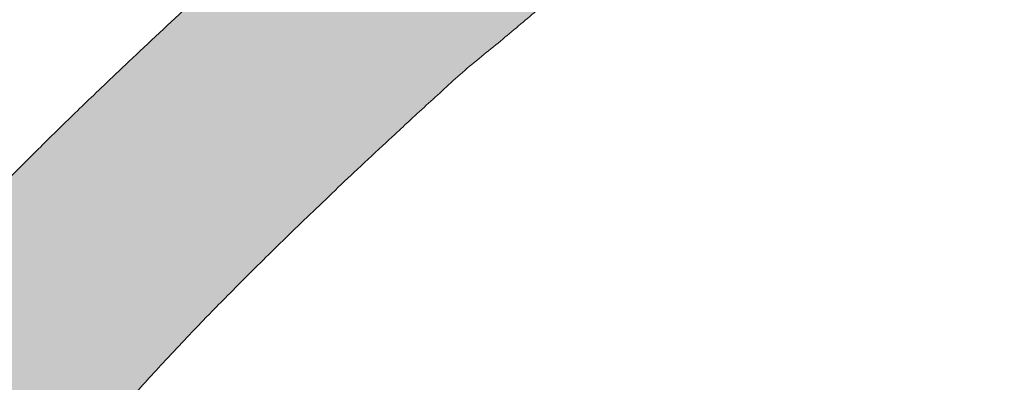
# Model space of a CAD drawing. Header units: inches. Extents: x -416 to -272, y -73 to 47.
# Tile 92 of 206: x -354.292 to -352.955, y -5.289 to -4.797. Entities that reach past the tile are written whole.
import ezdxf

# ---------------------------------------------------------------- set-up
doc = ezdxf.new("R2010")
doc.units = ezdxf.units.IN
doc.header["$LTSCALE"] = 32
doc.header["$MEASUREMENT"] = 0
doc.linetypes.add('Dash Style-1', pattern=[0.083328, 0.041656, -0.041672])
for name, color, linetype, lineweight in [('Black', 7, 'Continuous', 18), ('DashLine', 7, 'Continuous', 13), ('DashLineFill', 7, 'Dash Style-1', 13), ('Drawing', 7, 'Continuous', 18), ('Metal-DeskStructure', 7, 'Continuous', 13), ('None', 7, 'Continuous', 18), ('Plastic-BracketCover', 7, 'Continuous', 13), ('SolidLine', 7, 'Continuous', 15), ('Wood_1-H', 7, 'Continuous', 13)]:
    doc.layers.add(name, color=color, linetype=linetype, lineweight=lineweight)
pattern_1 = [(45, (0, 0), (-1.61301565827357, 1.935715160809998), []), (45, (-1.0608, 1.0608), (-0.4723460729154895, 0.4167612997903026), [])]

# ---------------------------------------------------------------- blocks, each defined once
blk = doc.blocks.new('Group-45')
at = {"layer": 'Plastic-BracketCover', "color": 7}
for points, knots in [([(1.237695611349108, 0.3644410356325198), (1.272760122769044, 0.3644410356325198), (1.326277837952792, 0.3422950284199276), (1.363187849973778, 0.3016940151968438), (1.385333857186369, 0.2426397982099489), (1.385333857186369, 0.1752790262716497), (1.385333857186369, 0.1503647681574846), (1.465612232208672, 0.1503647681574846), (1.549581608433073, 0.1503647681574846), (1.553272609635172, 0.1466755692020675), (1.555118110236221, 0.1392935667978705), (1.55696180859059, 0.1282205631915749), (1.55696180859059, 0.1116110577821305), (1.555118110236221, 0.1005380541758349), (1.553272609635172, 0.09315605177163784), (1.549581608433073, 0.08946505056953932), (1.339197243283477, 0.08946505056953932), (1.119585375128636, 0.08946505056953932), (1.106666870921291, 0.1042290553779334), (1.106666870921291, 0.161438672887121), (1.106666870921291, 0.2241847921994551), (1.11035787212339, 0.2500218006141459), (1.117739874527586, 0.2869300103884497), (1.139885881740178, 0.3238400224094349), (1.171259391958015, 0.3515225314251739), (1.213704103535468, 0.3644410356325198), (1.237695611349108, 0.3644410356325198)], [0, 0, 0, 0.06626756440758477, 0.13253512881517, 0.1988026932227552, 0.2650702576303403, 0.3039664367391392, 0.3039664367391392, 0.4292971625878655, 0.4350595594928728, 0.4408219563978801, 0.4465843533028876, 0.4523467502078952, 0.456956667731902, 0.4615665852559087, 0.4661765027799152, 0.4707864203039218, 0.728938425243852, 0.745073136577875, 0.7612078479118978, 0.8451067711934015, 0.8709223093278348, 0.8967378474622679, 0.922553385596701, 0.948368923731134, 0.9741844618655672, 1, 1, 1]), ([(1.545890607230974, 0.02645157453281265), (1.549581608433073, 0.02645157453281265), (1.553272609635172, 0.02460607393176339), (1.555118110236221, 0.01722587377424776), (1.55696180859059, 0.004307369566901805), (1.55696180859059, -0.01414763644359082), (1.555118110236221, -0.02522064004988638), (1.553272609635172, -0.03260264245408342), (1.547736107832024, -0.03629364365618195), (1.542199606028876, -0.03813914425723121), (1.489603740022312, -0.05843965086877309), (1.437007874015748, -0.07874015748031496), (1.418552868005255, -0.08612215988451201), (1.389024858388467, -0.1008843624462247), (1.366878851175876, -0.1230303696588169), (1.355805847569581, -0.1525583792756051), (1.355805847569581, -0.1922366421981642), (1.355805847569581, -0.2116143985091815), (1.450848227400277, -0.2116143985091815), (1.549581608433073, -0.2116143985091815), (1.553272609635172, -0.2153035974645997), (1.555118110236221, -0.2226855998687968), (1.55696180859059, -0.2337586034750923), (1.55696180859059, -0.2503681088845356), (1.555118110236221, -0.2614411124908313), (1.553272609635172, -0.2688231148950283), (1.549581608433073, -0.2725141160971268), (1.338274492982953, -0.2725141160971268), (1.117739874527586, -0.2725141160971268), (1.106666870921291, -0.2577501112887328), (1.106666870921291, -0.202385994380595), (1.106666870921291, -0.137794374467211), (1.10851237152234, -0.1156483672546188), (1.11035787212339, -0.1064208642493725), (1.114048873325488, -0.08058565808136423), (1.13434937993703, -0.03998464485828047), (1.163877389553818, -0.01414763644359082), (1.202631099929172, 0.0006163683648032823), (1.246923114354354, 0.0006163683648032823), (1.28383312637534, -0.01230213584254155), (1.311515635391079, -0.03444814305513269), (1.329968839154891, -0.06766715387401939), (1.337350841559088, -0.08612215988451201), (1.342887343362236, -0.07504915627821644), (1.35765134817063, -0.05659415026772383), (1.377951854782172, -0.04183014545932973), (1.405634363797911, -0.0289116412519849), (1.422243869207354, -0.02152963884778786), (1.471148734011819, -0.001229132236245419), (1.520053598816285, 0.01907137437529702), (1.532972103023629, 0.02460607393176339), (1.544045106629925, 0.02645157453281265), (1.545890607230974, 0.02645157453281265)], [0, 0, 0, 0.004017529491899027, 0.008035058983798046, 0.01205258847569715, 0.01607011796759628, 0.02008764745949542, 0.02410517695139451, 0.02812270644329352, 0.03214023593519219, 0.03214023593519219, 0.07095094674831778, 0.07095094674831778, 0.08463415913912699, 0.09831737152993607, 0.1120005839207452, 0.1256837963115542, 0.138745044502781, 0.138745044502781, 0.202806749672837, 0.2052946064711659, 0.2077824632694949, 0.2102703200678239, 0.2127581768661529, 0.2147484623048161, 0.2167387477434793, 0.2187290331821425, 0.2207193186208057, 0.3326714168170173, 0.3396374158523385, 0.3466034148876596, 0.3918815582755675, 0.4075550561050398, 0.4232285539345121, 0.4232285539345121, 0.4666960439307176, 0.5101635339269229, 0.553631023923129, 0.5970985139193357, 0.640566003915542, 0.6840334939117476, 0.7275009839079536, 0.7709684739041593, 0.7709684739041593, 0.7980418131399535, 0.8251151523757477, 0.8521884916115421, 0.8792618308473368, 0.8792618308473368, 0.958132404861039, 0.958132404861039, 0.9790662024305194, 1, 1, 1]), ([(1.232159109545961, -0.06213065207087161), (1.204476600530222, -0.06213065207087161), (1.169413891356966, -0.08612215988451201), (1.160186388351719, -0.1138028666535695), (1.15834088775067, -0.1230303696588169), (1.156495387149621, -0.1451763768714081), (1.156495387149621, -0.1867001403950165), (1.156495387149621, -0.2116143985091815), (1.2321600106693, -0.2116143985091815), (1.30782463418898, -0.2116143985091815), (1.30782463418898, -0.183009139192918), (1.30782463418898, -0.130412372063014), (1.296751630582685, -0.09719336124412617), (1.274605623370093, -0.07320365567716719), (1.246923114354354, -0.06213065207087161), (1.232159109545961, -0.06213065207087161)], [0, 0, 0, 0.1425152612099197, 0.2850305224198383, 0.2850305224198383, 0.3309930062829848, 0.3769554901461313, 0.4458992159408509, 0.4458992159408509, 0.6552813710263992, 0.6552813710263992, 0.7344389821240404, 0.8008292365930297, 0.8672194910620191, 0.9336097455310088, 1, 1, 1]), ([(1.425934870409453, -0.3398696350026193), (1.448079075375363, -0.3398696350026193), (1.483143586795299, -0.3509408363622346), (1.512671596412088, -0.3693958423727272), (1.532972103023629, -0.3970783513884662), (1.555118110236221, -0.4469059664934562), (1.555118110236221, -0.5539431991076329), (1.555118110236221, -0.6203803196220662), (1.544045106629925, -0.6351443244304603), (1.330892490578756, -0.6351443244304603), (1.117739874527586, -0.6351443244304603), (1.106666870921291, -0.6203803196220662), (1.106666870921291, -0.5622479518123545), (1.106666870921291, -0.4708965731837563), (1.123276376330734, -0.4192243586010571), (1.150958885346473, -0.3860053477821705), (1.193405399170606, -0.3675503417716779), (1.235850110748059, -0.3675503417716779), (1.265378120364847, -0.374932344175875), (1.289369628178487, -0.3896963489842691), (1.309670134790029, -0.4136878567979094), (1.315206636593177, -0.4266063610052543), (1.318897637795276, -0.4081513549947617), (1.337350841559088, -0.3767778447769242), (1.365033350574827, -0.3527863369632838), (1.403788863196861, -0.3398696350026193), (1.425934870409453, -0.3398696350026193)], [0, 0, 0, 0.03145524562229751, 0.062910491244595, 0.09436573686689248, 0.1258209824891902, 0.188731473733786, 0.2661585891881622, 0.2758371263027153, 0.2855156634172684, 0.4355309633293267, 0.4452095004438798, 0.4548880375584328, 0.5214267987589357, 0.5746587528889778, 0.6278907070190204, 0.6811226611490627, 0.7343546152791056, 0.7627468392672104, 0.7911390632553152, 0.8195312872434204, 0.8479235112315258, 0.8479235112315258, 0.8859426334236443, 0.9239617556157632, 0.9619808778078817, 1, 1, 1])]:
    blk.add_open_spline(points, degree=2, knots=knots, dxfattribs=at)
blk = doc.blocks.new('1BRPFY-Leg_Plate (2D)')
at = {"layer": 'DashLineFill', "linetype": 'Continuous', "lineweight": 13}
h = blk.add_hatch(dxfattribs=at)
h.set_pattern_fill('Steel', color=253, style=0, pattern_type=2)
h.set_pattern_definition(pattern_1)
edge = h.paths.add_edge_path()
edge.add_arc((-1.704724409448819, 1.704724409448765), 0.1259842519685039, 90, 180, ccw=False)
edge.add_line((-1.704724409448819, 1.830708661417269), (1.704724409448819, 1.830708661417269))
edge.add_arc((1.704724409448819, 1.704724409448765), 0.1259842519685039, 0, 90, ccw=False)
edge.add_line((1.830708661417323, 1.704724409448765), (1.830708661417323, -1.704724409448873))
edge.add_arc((1.704724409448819, -1.704724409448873), 0.125984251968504, -89.99999999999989, 1.1368683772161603e-13, ccw=False)
edge.add_line((1.704724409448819, -1.830708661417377), (-1.704724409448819, -1.830708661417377))
edge.add_arc((-1.704724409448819, -1.704724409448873), 0.125984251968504, 180, 269.99999999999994, ccw=False)
edge.add_line((-1.830708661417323, -1.704724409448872), (-1.830708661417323, 1.704724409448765))
at = {"layer": 'Plastic-BracketCover', "color": 7}
blk.add_blockref('Group-45', (0, 0), dxfattribs=at)
blk = doc.blocks.new('1BRPX8-Util_Bkt_Lg-F (2D)')
at = {"layer": 'DashLineFill', "linetype": 'Continuous', "lineweight": 13}
h = blk.add_hatch(dxfattribs=at)
h.set_pattern_fill('Steel', color=253, style=0, pattern_type=2)
h.set_pattern_definition(pattern_1)
edge = h.paths.add_edge_path()
edge.add_line((-4.468503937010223, 7.539370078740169), (-2.421259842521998, 7.539370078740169))
edge.add_line((-2.421259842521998, 7.539370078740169), (-2.421259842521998, 7.917322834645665))
edge.add_arc((-2.303149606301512, 7.91732283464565), 0.1181102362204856, 90.0000000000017, 179.9999999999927, ccw=False)
edge.add_line((-2.303149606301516, 8.035433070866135), (2.303149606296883, 8.035433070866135))
edge.add_arc((2.30314960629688, 7.917322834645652), 0.1181102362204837, 6.423306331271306e-12, 89.99999999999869, ccw=False)
edge.add_line((2.421259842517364, 7.917322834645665), (2.421259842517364, 7.539370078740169))
edge.add_line((2.421259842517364, 7.539370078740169), (4.46850393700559, 7.539370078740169))
edge.add_line((4.46850393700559, 7.539370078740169), (4.46850393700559, 7.405511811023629))
edge.add_line((4.46850393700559, 7.405511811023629), (3.129921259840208, 7.405511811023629))
edge.add_line((3.129921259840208, 7.405511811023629), (3.129921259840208, -2.011811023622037))
edge.add_line((3.129921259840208, -2.011811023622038), (4.46850393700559, -2.011811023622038))
edge.add_line((4.46850393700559, -2.011811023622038), (4.46850393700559, -2.145669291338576))
edge.add_line((4.46850393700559, -2.145669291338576), (2.421259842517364, -2.145669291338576))
edge.add_line((2.421259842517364, -2.145669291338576), (2.421259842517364, -2.523622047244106))
edge.add_arc((2.303149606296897, -2.523622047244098), 0.1181102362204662, 269.9999999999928, 359.9999999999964, ccw=False)
edge.add_line((2.303149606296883, -2.641732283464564), (-2.303149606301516, -2.641732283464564))
edge.add_arc((-2.303149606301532, -2.523622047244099), 0.1181102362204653, 180.0000000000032, 270.0000000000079, ccw=False)
edge.add_line((-2.421259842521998, -2.523622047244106), (-2.421259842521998, -2.145669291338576))
edge.add_line((-2.421259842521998, -2.145669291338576), (-4.468503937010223, -2.145669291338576))
edge.add_line((-4.468503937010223, -2.145669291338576), (-4.468503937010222, -2.011811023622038))
edge.add_line((-4.468503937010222, -2.011811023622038), (-3.129921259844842, -2.011811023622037))
edge.add_line((-3.129921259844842, -2.011811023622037), (-3.129921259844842, 7.405511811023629))
edge.add_line((-3.129921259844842, 7.405511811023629), (-4.468503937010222, 7.405511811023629))
edge.add_line((-4.468503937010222, 7.405511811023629), (-4.468503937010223, 7.539370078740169))
at = {"layer": 'SolidLine', "flags": 128}
blk.add_lwpolyline([(0.3885146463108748, -0.3924516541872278), (0.4214361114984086, -0.362613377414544), (0.4571237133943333, -0.3361456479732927), (0.4952337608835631, -0.3133033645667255), (0.5353992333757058, -0.2943065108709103), (0.5772333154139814, -0.2793380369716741), (0.6203331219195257, -0.2685420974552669), (0.6642835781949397, -0.2620226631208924), (0.7086614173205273, -0.2598425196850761), (0.7530392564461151, -0.2620226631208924), (0.7969897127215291, -0.2685420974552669), (0.8400895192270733, -0.2793380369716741), (0.881923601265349, -0.2943065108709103), (0.9220890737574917, -0.3133033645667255), (0.9601991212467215, -0.3361456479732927), (0.995886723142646, -0.362613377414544), (1.02880818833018, -0.3924516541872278)], dxfattribs=at)
blk = doc.blocks.new('Slate-LegBrace (2D)')
at = {"layer": 'DashLineFill', "linetype": 'Continuous', "lineweight": 13}
h = blk.add_hatch(dxfattribs=at)
h.set_pattern_fill('Steel', color=253, style=0, pattern_type=2)
h.set_pattern_definition(pattern_1)
h.paths.add_polyline_path([(1.477721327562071, -0.2676096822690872), (1.477721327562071, -0.2375137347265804), (1.672015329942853, -0.2375137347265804), (1.672015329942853, -0.02575645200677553), (1.675765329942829, -0.02575645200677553), (1.675765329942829, 0.7034311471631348), (1.734820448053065, 0.762486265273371), (1.929210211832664, 0.762486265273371), (1.988265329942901, 0.7034311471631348), (1.988265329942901, -0.02575645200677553), (1.992015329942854, -0.02575645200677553), (1.992015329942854, -0.2375137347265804), (2.186309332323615, -0.2375137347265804), (2.186309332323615, -0.2676096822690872)])
h = blk.add_hatch(dxfattribs=at)
h.set_pattern_fill('Steel', color=253, style=0, pattern_type=2)
h.set_pattern_definition(pattern_1)
edge = h.paths.add_edge_path()
edge.add_line((-2.199587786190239, -0.1351515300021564), (-1.374775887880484, -0.1351515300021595))
edge.add_arc((3.774758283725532e-15, -0.01355418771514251), 1.380142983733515, 185.0545920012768, 354.9454079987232)
edge.add_line((1.374775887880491, -0.13515153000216), (2.199718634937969, -0.1351515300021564))
edge.add_arc((6.542437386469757e-05, -0.01705725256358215), 2.202821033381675, 183.0731271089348, 356.92687289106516, ccw=False)
h = blk.add_hatch(dxfattribs=at)
h.set_pattern_fill('Steel', color=253, style=0, pattern_type=2)
h.set_pattern_definition(pattern_1)
edge = h.paths.add_edge_path()
edge.add_line((2.191696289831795, -0.2375138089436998), (1.463739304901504, -0.2375137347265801))
edge.add_arc((-6.542437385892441e-05, -0.01704129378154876), 1.480314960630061, 188.5652811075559, 351.4347188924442, ccw=False)
edge.add_line((-1.463870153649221, -0.2375137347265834), (-2.191827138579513, -0.2375138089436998))
edge.add_line((-2.191827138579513, -0.2375138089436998), (-2.199718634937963, -0.1351515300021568))
edge.add_line((-2.199718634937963, -0.1351515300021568), (-1.374775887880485, -0.1351515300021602))
edge.add_arc((2.886579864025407e-15, -0.01355418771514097), 1.380142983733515, 185.0545920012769, 354.9454079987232)
edge.add_line((1.37477588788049, -0.1351515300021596), (2.199587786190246, -0.1351515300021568))
edge.add_line((2.199587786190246, -0.1351515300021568), (2.191696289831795, -0.2375138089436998))
at = {"layer": 'DashLineFill', "flags": 128}
blk.add_lwpolyline([(1.477721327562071, -0.2676096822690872), (1.477721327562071, -0.2375137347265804), (1.672015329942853, -0.2375137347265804), (1.672015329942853, -0.02575645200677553), (1.675765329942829, -0.02575645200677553), (1.675765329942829, 0.7034311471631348), (1.734820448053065, 0.762486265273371), (1.929210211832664, 0.762486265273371), (1.988265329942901, 0.7034311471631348), (1.988265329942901, -0.02575645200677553), (1.992015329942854, -0.02575645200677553), (1.992015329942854, -0.2375137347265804), (2.186309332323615, -0.2375137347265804), (2.186309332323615, -0.2676096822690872)], close=True, dxfattribs=at)
for points in [[(2.191696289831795, -0.2375138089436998), (1.463739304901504, -0.2375137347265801, -0.860662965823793), (-1.463870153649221, -0.2375137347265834), (-2.191827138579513, -0.2375138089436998), (-2.199718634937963, -0.1351515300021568), (-1.374775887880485, -0.1351515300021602, 0.9154551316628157), (1.37477588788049, -0.1351515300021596), (2.199587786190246, -0.1351515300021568)], [(-2.199587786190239, -0.1351515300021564), (-1.374775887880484, -0.1351515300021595, 0.9154551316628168), (1.374775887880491, -0.13515153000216), (2.199718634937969, -0.1351515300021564, -0.9477524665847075)]]:
    blk.add_lwpolyline(points, format="xyb", close=True, dxfattribs=at)
blk = doc.blocks.new('TLLegSleeve (2D)')
at = {"layer": 'DashLineFill', "linetype": 'Continuous', "lineweight": 13}
h = blk.add_hatch(dxfattribs=at)
h.set_pattern_fill('Steel', color=253, style=0, pattern_type=2)
h.set_pattern_definition(pattern_1)
edge = h.paths.add_edge_path()
edge.add_line((1.08267716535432, 1.402343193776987), (1.08267716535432, 2.913385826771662))
edge.add_arc((-1.707523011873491e-13, 2.913385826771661), 1.08267716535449, 4.479377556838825e-14, 180)
edge.add_line((-1.082677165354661, 2.913385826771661), (-1.08267716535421, 1.402343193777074))
edge.add_arc((-1.332267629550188e-15, 2.886579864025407e-15), 1.771653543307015, 127.6698869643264, 412.330113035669)
edge.add_line((1.08267716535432, 1.402343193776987), (1.08267716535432, 1.402343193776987))
edge = h.paths.add_edge_path()
edge.add_arc((1.665334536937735e-15, 2.91338582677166), 0.7480314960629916, 0, 180, ccw=False)
edge.add_arc((1.665334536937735e-15, 2.91338582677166), 0.7480314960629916, 180, 360, ccw=False)
edge = h.paths.add_edge_path()
edge.add_arc((-1.723066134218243e-13, 9.149983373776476e-17), 1.437007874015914, 0, 180, ccw=False)
edge.add_arc((-1.723066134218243e-13, 5.70119602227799e-16), 1.437007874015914, 180, 360, ccw=False)
at = {"layer": 'DashLineFill', "flags": 128}
for points in [[(1.08267716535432, 1.402343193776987), (1.08267716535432, 2.913385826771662, 0.9999999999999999), (-1.082677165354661, 2.913385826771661), (-1.08267716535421, 1.402343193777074, 2.931618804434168), (1.08267716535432, 1.402343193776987)], [(-1.437007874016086, 3.308097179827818e-16, -0.9999999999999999), (1.437007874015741, 3.308097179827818e-16, -0.9999999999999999)]]:
    blk.add_lwpolyline(points, format="xyb", close=True, dxfattribs=at)
blk = doc.blocks.new('Group-97')
at = {"layer": 'SolidLine', "flags": 128}
blk.add_lwpolyline([(7.34251968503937, -8.30708661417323, -0.414213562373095), (9.05511811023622, -6.594488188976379, -0.414213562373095), (10.76771653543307, -8.30708661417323, -0.414213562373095), (9.05511811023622, -10.01968503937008, -0.414213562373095)], format="xyb", close=True, dxfattribs=at)
at = {"layer": 'Wood_1-H', "color": 7}
for name in ['1BRPX8-Util_Bkt_Lg-F (2D)', 'TLLegSleeve (2D)', 'Slate-LegBrace (2D)', '1BRPFY-Leg_Plate (2D)']:
    blk.add_blockref(name, (9.05511811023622, -8.30708661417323), dxfattribs=at)
blk = doc.blocks.new('Group-49')
at = {"layer": 'Metal-DeskStructure', "color": 7, "flags": 128}
blk.add_lwpolyline([(0.8051100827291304, 0.3242076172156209), (0.6569804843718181, -0.1001143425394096), (0.9545622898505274, -0.1001143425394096)], close=True, dxfattribs=at)
at = {"layer": 'Metal-DeskStructure', "color": 7}
blk.add_open_spline([(1.174112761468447, -0.3918349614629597), (1.184693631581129, -0.4210075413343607), (1.168822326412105, -0.4369198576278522), (1.14501536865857, -0.439571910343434), (1.104014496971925, -0.439571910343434), (1.078886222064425, -0.4369198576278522), (1.066982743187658, -0.4329417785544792), (1.060369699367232, -0.4236595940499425), (1.057724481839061, -0.4170294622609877), (1.021353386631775, -0.3010040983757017), (0.9849822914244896, -0.1849787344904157), (0.807093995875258, -0.1849787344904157), (0.6292057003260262, -0.1849787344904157), (0.5941572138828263, -0.2996780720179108), (0.5591087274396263, -0.4143774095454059), (0.5564635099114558, -0.4210075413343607), (0.5498504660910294, -0.4302897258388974), (0.5379469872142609, -0.4369198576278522), (0.5141400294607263, -0.439571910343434), (0.477108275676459, -0.439571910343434), (0.4519787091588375, -0.4355938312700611), (0.4427204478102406, -0.4249856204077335), (0.4427204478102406, -0.4050952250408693), (0.4480108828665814, -0.3905089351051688), (0.5915119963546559, 0.0006630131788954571), (0.7350131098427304, 0.3918349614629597), (0.7376583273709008, 0.3971390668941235), (0.7469165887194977, 0.4037691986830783), (0.7627866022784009, 0.4077472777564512), (0.789238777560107, 0.4090720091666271), (0.8302396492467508, 0.4090720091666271), (0.8580131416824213, 0.4077472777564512), (0.8752070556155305, 0.4037691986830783), (0.8844653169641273, 0.3971390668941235), (0.8871105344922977, 0.3918349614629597), (1.030611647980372, 0), (1.174112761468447, -0.3918349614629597)], degree=2, knots=[0, 0, 0, 0.01595318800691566, 0.02392978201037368, 0.03190637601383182, 0.03938443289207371, 0.04686248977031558, 0.05434054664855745, 0.06181860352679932, 0.06181860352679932, 0.1891978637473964, 0.1891978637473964, 0.3755520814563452, 0.3755520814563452, 0.5011946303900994, 0.5011946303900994, 0.5086726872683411, 0.5161507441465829, 0.5236288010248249, 0.5311068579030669, 0.5385854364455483, 0.5460640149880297, 0.5535425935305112, 0.5610211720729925, 0.5610211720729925, 0.7618481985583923, 0.7618481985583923, 0.7647050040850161, 0.7675618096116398, 0.7704186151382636, 0.7732754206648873, 0.7763226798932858, 0.7793699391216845, 0.7824171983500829, 0.7854644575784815, 0.7854644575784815, 1, 1, 1], dxfattribs=at)
blk = doc.blocks.new('TL14_lower_leg (2D)')
at = {"layer": 'DashLine', "flags": 128}
blk.add_lwpolyline([(1.371317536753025, 0.1350629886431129), (1.377952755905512, 1.783045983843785e-14), (1.371317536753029, -0.1350629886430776), (1.351475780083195, -0.2688252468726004), (1.318618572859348, -0.3999985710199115), (1.27306234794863, -0.5273196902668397), (1.215245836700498, -0.6495624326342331), (1.145725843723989, -0.7655495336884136), (1.065171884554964, -0.8741639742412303), (0.9743597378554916, -0.9743597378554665), (0.8741639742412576, -1.065171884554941), (0.7655495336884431, -1.14572584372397), (0.6495624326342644, -1.215245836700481), (0.5273196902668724, -1.273062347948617), (0.3999985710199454, -1.318618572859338), (0.2688252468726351, -1.351475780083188)], dxfattribs=at)
at = {"layer": 'Metal-DeskStructure', "color": 7}
blk.add_blockref('Group-49', (0, 0), dxfattribs=at)
blk = doc.blocks.new('Group-50')
at = {"layer": 'DashLineFill', "linetype": 'Continuous', "lineweight": 13}
h = blk.add_hatch(dxfattribs=at)
h.set_pattern_fill('Steel', color=253, style=0, pattern_type=2)
h.set_pattern_definition(pattern_1)
h.paths.add_polyline_path([(-2.066929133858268, 1.397637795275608), (2.066929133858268, 1.397637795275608), (2.066929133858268, 0.1377952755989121), (2.106299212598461, 0.1377952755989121), (2.106299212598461, -0.1377952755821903), (2.066929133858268, -0.1377952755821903), (2.066929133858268, -5.275590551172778), (2.106299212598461, -5.275590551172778), (2.106299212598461, -5.55118110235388), (2.066929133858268, -5.55118110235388), (2.066929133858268, -5.82677165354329), (-2.066929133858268, -5.82677165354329), (-2.066929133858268, -5.55118110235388), (-2.106299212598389, -5.55118110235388), (-2.106299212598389, -5.275590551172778), (-2.066929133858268, -5.275590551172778), (-2.066929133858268, -0.1377952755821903), (-2.106299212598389, -0.1377952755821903), (-2.106299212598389, 0.1377952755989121), (-2.066929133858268, 0.1377952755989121)])
blk = doc.blocks.new('TL14_upper_leg (2D)')
at = {"layer": 'DashLine', "flags": 128}
blk.add_lwpolyline([(1.214595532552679, 0.1196272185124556), (1.22047244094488, 7.47323834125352e-17), (1.214595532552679, -0.1196272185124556), (1.197021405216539, -0.2381023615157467), (1.167919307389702, -0.3542844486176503), (1.127569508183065, -0.467054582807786), (1.076360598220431, -0.5753267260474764), (1.01478574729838, -0.6780581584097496), (0.9434379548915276, -0.7742595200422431), (0.8630043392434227, -0.8630043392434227), (0.7742595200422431, -0.9434379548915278), (0.6780581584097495, -1.01478574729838), (0.5753267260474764, -1.076360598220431), (0.4670545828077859, -1.127569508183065), (0.3542844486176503, -1.167919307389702), (0.2381023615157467, -1.197021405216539)], dxfattribs=at)
at = {"layer": 'DashLine', "color": 7}
blk.add_blockref('Group-50', (0, 0), dxfattribs=at)
blk = doc.blocks.new('Group-55')
at = {"layer": 'DashLine'}
for p, q in [((0.0001991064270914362, 3.818897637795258), (0.0001991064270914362, 4.055118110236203)), ((-0.117911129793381, 3.700787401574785), (-0.3541316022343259, 3.700787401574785)), ((0.1183093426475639, 3.700787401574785), (0.3545298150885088, 3.700787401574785)), ((0.0001991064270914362, 3.582677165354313), (0.0001991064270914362, 3.346456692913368))]:
    blk.add_line(p, q, dxfattribs=at)
at = {"layer": 'DashLine', "flags": 128}
blk.add_lwpolyline([(-0.2557064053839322, 3.700787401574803), (-0.254474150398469, 3.725870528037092), (-0.2507892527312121, 3.750712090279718), (-0.2446871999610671, 3.775072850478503), (-0.2362267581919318, 3.798718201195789), (-0.2254894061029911, 3.821420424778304), (-0.2125785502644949, 3.842960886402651), (-0.1976185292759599, 3.863132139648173), (-0.180753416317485, 3.881739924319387), (-0.1621456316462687, 3.898605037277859), (-0.1419743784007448, 3.913565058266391), (-0.1204339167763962, 3.926475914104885), (-0.09773169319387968, 3.937213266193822), (-0.07408634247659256, 3.945673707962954), (-0.04972558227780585, 3.951775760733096), (-0.02488402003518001, 3.955460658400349), (0.0001991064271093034, 3.956692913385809), (0.02528223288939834, 3.955460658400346), (0.05012379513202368, 3.951775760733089), (0.07448455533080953, 3.945673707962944), (0.09812990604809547, 3.937213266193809), (0.1208321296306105, 3.926475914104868), (0.1423725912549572, 3.913565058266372), (0.1625438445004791, 3.898605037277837), (0.181151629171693, 3.881739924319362), (0.1980167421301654, 3.863132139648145), (0.2129767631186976, 3.842960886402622), (0.2258876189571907, 3.821420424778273), (0.2366249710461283, 3.798718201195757), (0.2450854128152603, 3.775072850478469), (0.2511874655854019, 3.750712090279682), (0.2548723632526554, 3.725870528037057), (0.2561046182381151, 3.700787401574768), (0.2548723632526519, 3.675704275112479), (0.251187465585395, 3.650862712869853), (0.24508541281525, 3.626501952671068), (0.2366249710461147, 3.602856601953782), (0.2258876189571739, 3.580154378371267), (0.2129767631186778, 3.55861391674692), (0.1980167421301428, 3.538442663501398), (0.1811516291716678, 3.519834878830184), (0.1625438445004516, 3.502969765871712), (0.1423725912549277, 3.488009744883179), (0.1208321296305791, 3.475098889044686), (0.09812990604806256, 3.464361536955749), (0.07448455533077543, 3.455901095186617), (0.05012379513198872, 3.449799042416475), (0.02528223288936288, 3.446114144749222), (0.0001991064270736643, 3.444881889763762), (-0.02488402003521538, 3.446114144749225), (-0.04972558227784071, 3.449799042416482), (-0.07408634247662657, 3.455901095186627), (-0.09773169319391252, 3.464361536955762), (-0.1204339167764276, 3.475098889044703), (-0.1419743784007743, 3.488009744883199), (-0.1621456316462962, 3.502969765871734), (-0.1807534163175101, 3.519834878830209), (-0.1976185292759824, 3.538442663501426), (-0.2125785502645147, 3.558613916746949), (-0.2254894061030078, 3.580154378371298), (-0.2362267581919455, 3.602856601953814), (-0.2446871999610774, 3.626501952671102), (-0.250789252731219, 3.650862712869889), (-0.2544741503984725, 3.675704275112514)], close=True, dxfattribs=at)
blk = doc.blocks.new('1BRPT9-Bracket (2D)')
at = {"layer": 'DashLineFill', "linetype": 'Continuous', "lineweight": 13}
h = blk.add_hatch(dxfattribs=at)
h.set_pattern_fill('Steel', color=253, style=0, pattern_type=2)
h.set_pattern_definition(pattern_1)
edge = h.paths.add_edge_path()
edge.add_line((-2.32206875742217, -8.74015748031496), (-2.32206875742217, 8.740157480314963))
edge.add_line((-2.32206875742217, 8.740157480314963), (1.677931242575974, 8.740157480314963))
edge.add_arc((1.677931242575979, 8.488188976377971), 0.2519685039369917, -3.979039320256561e-12, 90.0000000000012, ccw=False)
edge.add_line((1.929899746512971, 8.488188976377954), (1.929899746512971, 7.480314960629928))
edge.add_line((1.929899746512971, 7.480314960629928), (2.323600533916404, 7.461135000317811))
edge.add_line((2.323600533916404, 7.461135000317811), (2.323600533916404, -7.480314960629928))
edge.add_line((2.323600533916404, -7.480314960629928), (1.929899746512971, -7.480314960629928))
edge.add_line((1.929899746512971, -7.480314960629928), (1.929899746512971, -8.488188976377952))
edge.add_arc((1.677931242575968, -8.488188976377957), 0.2519685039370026, -90.00000000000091, 1.0800249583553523e-12, ccw=False)
edge.add_line((1.677931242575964, -8.74015748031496), (-2.32206875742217, -8.74015748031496))
at = {"layer": 'Metal-DeskStructure', "color": 7}
blk.add_blockref('Group-55', (0, 0), dxfattribs=at)
blk = doc.blocks.new('Group-72')
at = {"layer": 'Metal-DeskStructure', "linetype": 'Continuous', "lineweight": 0, "true_color": 0xff0000}
blk.add_hatch(color=1, dxfattribs=at).paths.add_polyline_path([(1.987219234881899, -0.9301181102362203), (1.987219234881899, -1.274606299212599), (0.4025735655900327, -1.274606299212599), (0.4023214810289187, -1.244883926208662), (0.4031795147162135, -1.21546436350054), (0.4051476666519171, -1.186347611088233), (0.4082259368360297, -1.15753366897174), (0.4124143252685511, -1.129022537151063), (0.4177128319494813, -1.1008142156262), (0.4241214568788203, -1.072908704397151), (0.4316402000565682, -1.045306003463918), (0.4455088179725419, -1.000302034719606), (0.4612781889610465, -0.9557186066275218), (0.4789483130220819, -0.9115557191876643), (0.4985191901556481, -0.8678133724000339), (0.5199908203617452, -0.8244915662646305), (0.543363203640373, -0.7815903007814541), (0.5686363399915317, -0.7391095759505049), (0.5958102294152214, -0.6970493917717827), (0.6262305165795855, -0.6545855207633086), (0.6612428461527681, -0.6108937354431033), (0.7008472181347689, -0.5659740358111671), (0.7450436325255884, -0.5198264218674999), (0.793832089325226, -0.4724508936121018), (0.847212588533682, -0.4238474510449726), (0.9051851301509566, -0.3740160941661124), (0.9677497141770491, -0.3229568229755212), (1.064241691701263, -0.2345473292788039), (1.152407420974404, -0.1517895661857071), (1.232246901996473, -0.07468353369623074), (1.303760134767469, -0.003229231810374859), (1.366947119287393, 0.06257333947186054), (1.421807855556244, 0.1227241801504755), (1.468342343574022, 0.1772232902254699), (1.506550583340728, 0.2260706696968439), (1.538467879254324, 0.2720417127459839), (1.566129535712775, 0.3179118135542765), (1.589535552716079, 0.3636809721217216), (1.608685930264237, 0.4093491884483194), (1.623580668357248, 0.4549164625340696), (1.634219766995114, 0.5003827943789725), (1.640603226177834, 0.5457481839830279), (1.642731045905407, 0.5910126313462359), (1.640973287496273, 0.6332243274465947), (1.635700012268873, 0.6737371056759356), (1.626911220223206, 0.7125509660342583), (1.614606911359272, 0.7496659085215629), (1.598787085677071, 0.7850819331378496), (1.579451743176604, 0.8187990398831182), (1.556600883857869, 0.8508172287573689), (1.530234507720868, 0.8811364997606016), (1.501059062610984, 0.9087644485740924), (1.469780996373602, 0.9327086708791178), (1.436400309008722, 0.9529691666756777), (1.400917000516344, 0.9695459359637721), (1.363331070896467, 0.9824389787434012), (1.323642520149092, 0.991648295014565), (1.281851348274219, 0.9971738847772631), (1.237957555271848, 0.9990157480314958), (1.191254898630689, 0.9970140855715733), (1.146957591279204, 0.9910090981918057), (1.105065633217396, 0.981000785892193), (1.065579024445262, 0.9669891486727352), (1.028497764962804, 0.9489741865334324), (0.993821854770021, 0.9269558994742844), (0.9615512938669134, 0.9009342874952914), (0.9316860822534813, 0.8709093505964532), (0.9047981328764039, 0.837352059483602), (0.8814593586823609, 0.8007333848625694), (0.8616697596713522, 0.7610533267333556), (0.8454293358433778, 0.7183118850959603), (0.8327380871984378, 0.6725090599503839), (0.8235960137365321, 0.6236448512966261), (0.8180031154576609, 0.571719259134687), (0.8159593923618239, 0.5167322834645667), (0.4714712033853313, 0.5856299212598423), (0.4819337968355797, 0.6671096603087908), (0.4977117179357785, 0.7436104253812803), (0.5188049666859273, 0.8151322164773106), (0.5452135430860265, 0.8816750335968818), (0.5769374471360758, 0.943238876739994), (0.6139766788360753, 0.9998237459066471), (0.656331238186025, 1.051429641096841), (0.7040011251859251, 1.098056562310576), (0.7564817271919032, 1.139435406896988), (0.8132684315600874, 1.175297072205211), (0.874361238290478, 1.205641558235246), (0.9397601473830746, 1.230468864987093), (1.009465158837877, 1.249778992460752), (1.083476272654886, 1.263571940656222), (1.161793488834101, 1.271847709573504), (1.244416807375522, 1.274606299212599), (1.328024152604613, 1.271486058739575), (1.407140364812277, 1.262125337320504), (1.481765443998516, 1.246524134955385), (1.551899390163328, 1.22468245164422), (1.617542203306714, 1.196600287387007), (1.678693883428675, 1.162277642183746), (1.735354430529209, 1.121714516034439), (1.787523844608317, 1.074910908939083), (1.834327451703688, 1.023481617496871), (1.874890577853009, 0.9690414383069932), (1.909213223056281, 0.9115903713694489), (1.937295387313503, 0.8511284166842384), (1.959137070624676, 0.7876555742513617), (1.9747382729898, 0.7211718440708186), (1.984098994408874, 0.6516772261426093), (1.987219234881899, 0.5791717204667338), (1.986294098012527, 0.5418296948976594), (1.983518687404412, 0.5046222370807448), (1.978893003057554, 0.4675493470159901), (1.972417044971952, 0.4306110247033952), (1.964090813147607, 0.3938072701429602), (1.953914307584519, 0.357138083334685), (1.941887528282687, 0.3206034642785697), (1.928010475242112, 0.2842034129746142), (1.911980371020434, 0.2476351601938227), (1.893494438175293, 0.2105959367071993), (1.87255267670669, 0.173085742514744), (1.849155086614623, 0.1351045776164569), (1.823301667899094, 0.09665244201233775), (1.794992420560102, 0.05772933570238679), (1.764227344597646, 0.0183352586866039), (1.731006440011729, -0.02152978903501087), (1.694017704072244, -0.06341332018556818), (1.651949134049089, -0.1088628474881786), (1.604800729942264, -0.1578783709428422), (1.552572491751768, -0.210459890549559), (1.495264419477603, -0.2666074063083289), (1.432876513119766, -0.3263209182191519), (1.365408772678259, -0.3896004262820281), (1.292861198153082, -0.4564459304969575), (1.229909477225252, -0.5112058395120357), (1.173467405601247, -0.5613736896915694), (1.123534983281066, -0.6069494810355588), (1.080112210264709, -0.6479332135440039), (1.043199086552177, -0.6843248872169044), (1.012795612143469, -0.7161245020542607), (0.9889017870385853, -0.7433320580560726), (0.9715176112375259, -0.76594755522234), (0.9576994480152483, -0.7862922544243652), (0.9445036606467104, -0.8066874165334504), (0.9319302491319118, -0.8271330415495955), (0.9199792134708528, -0.8476291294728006), (0.9086505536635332, -0.8681756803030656), (0.8979442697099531, -0.8887726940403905), (0.8878603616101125, -0.9094201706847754), (0.8783988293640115, -0.9301181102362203)])
at = {"layer": 'Metal-DeskStructure', "color": 7}
blk.add_open_spline([(1.987219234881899, -0.9301181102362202), (1.987219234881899, -1.102362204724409), (1.987219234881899, -1.274606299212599), (1.194896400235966, -1.274606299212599), (0.4025735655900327, -1.274606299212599), (0.399344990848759, -1.155111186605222), (0.4316402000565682, -1.045306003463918), (0.4833131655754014, -0.8644490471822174), (0.7083072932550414, -0.529649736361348), (0.9677497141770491, -0.3229568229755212), (1.370370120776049, 0.04198461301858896), (1.642731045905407, 0.4101567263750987), (1.642731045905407, 0.7632572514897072), (1.417737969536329, 0.9990157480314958), (1.04633623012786, 0.9990157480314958), (0.8170359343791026, 0.7428029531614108), (0.8159593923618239, 0.5167322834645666), (0.6437152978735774, 0.5511811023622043), (0.4714712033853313, 0.5856299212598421), (0.502690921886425, 0.9215068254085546), (0.9053113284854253, 1.274606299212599), (1.587828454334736, 1.274606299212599), (1.987219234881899, 0.8752155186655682), (1.987219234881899, 0.4295344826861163), (1.868801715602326, 0.138872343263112), (1.593211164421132, -0.1819319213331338), (1.292861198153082, -0.4564459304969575), (1.028035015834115, -0.6846696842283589), (0.915000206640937, -0.8472254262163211), (0.8783988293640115, -0.9301181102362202), (1.432809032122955, -0.9301181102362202), (1.987219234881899, -0.9301181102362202)], degree=2, knots=[0, 0, 0, 0.0212862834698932, 0.0212862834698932, 0.1192031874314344, 0.1192031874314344, 0.1339760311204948, 0.1339760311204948, 0.1582533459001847, 0.1825306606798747, 0.1825306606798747, 0.2223012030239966, 0.2620717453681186, 0.2999486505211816, 0.3378255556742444, 0.3781971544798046, 0.4185687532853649, 0.4185687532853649, 0.4499368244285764, 0.4499368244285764, 0.5101754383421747, 0.5704140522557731, 0.6314176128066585, 0.692421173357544, 0.7232558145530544, 0.7540904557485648, 0.7849250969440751, 0.7849250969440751, 0.8114174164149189, 0.8379097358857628, 0.8379097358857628, 1, 1, 1], dxfattribs=at)
blk = doc.blocks.new('SlateLegLocator-R2')
at = {"color": 255, "linetype": 'Dash Style-1', "lineweight": 5}
blk.add_wipeout([(-2.106299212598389, 1.3779527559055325), (2.10629921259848, 1.3779527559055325), (2.10629921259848, -5.807086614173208), (-2.106299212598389, -5.807086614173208)], dxfattribs=at).dxf.layer = 'Black'
at = {"layer": 'Metal-DeskStructure', "color": 7}
blk.add_blockref('Group-72', (0, 0), dxfattribs=at)
blk = doc.blocks.new('Group-98')
at = {"layer": 'None', "color": 7}
for name, p in [('1BRPT9-Bracket (2D)', (8.976377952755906, -12.00787401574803)), ('1BRPFY-Leg_Plate (2D)', (8.976377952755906, -8.30708661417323)), ('TL14_upper_leg (2D)', (8.976377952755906, -8.30708661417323)), ('TL14_lower_leg (2D)', (8.976377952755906, -8.30708661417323))]:
    blk.add_blockref(name, p, dxfattribs=at)
blk.add_blockref('SlateLegLocator-R2', (8.976377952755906, -8.30708661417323), dxfattribs=at)
blk = doc.blocks.new('Group-99')
at = {"layer": 'None'}
blk.add_blockref('Group-97', (0, 0), dxfattribs=at)
blk.add_blockref('Group-98', (0, 0), dxfattribs=at)
blk = doc.blocks.new('SL Credenza Desk (2D)-2')
at = {"layer": 'None'}
blk.add_blockref('Group-99', (0, 0), dxfattribs=at)
at = {"layer": 'Drawing', "color": 0, "flags": 1}
for tag in ['Tag', 'Catalog', 'Option1', 'Option2', 'Option3', 'Option4', 'Option5', 'Option6', 'Option7', 'Option8', 'Option9', 'Option10', 'Option11', 'Option12', 'Custom', 'FinishGroup', 'Discount', 'Item2', 'Item3', 'Item6', 'Item9', 'Item10', 'Item12', 'Item13', 'Item16', 'Item19', 'Item20', 'Item21', 'Item22', 'Item23', 'Item24', 'Item25', 'Item8', 'Item18', 'Item1', 'Item4', 'Item5', 'Item7', 'Item11', 'Item14', 'Item15', 'Item17']:
    blk.add_attdef(tag, (-56.28870742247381, 1.485347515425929), '', height=0.007086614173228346, dxfattribs=at)
blk = doc.blocks.new('Group-100')
at = {"layer": 'Drawing', "rotation": 180}
blk.add_blockref('SL Credenza Desk (2D)-2', (15.71916659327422, 1.485347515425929), dxfattribs=at)
at = {"layer": 'Drawing', "color": 0, "flags": 1}
for tag in ['Tag', 'Catalog', 'Option1', 'Option2', 'Option3', 'Option4', 'Option5', 'Option6', 'Option7', 'Option8', 'Option9', 'Option10', 'Option11', 'Option12', 'Custom', 'FinishGroup', 'Discount', 'Item2', 'Item3', 'Item6', 'Item9', 'Item10', 'Item12', 'Item13', 'Item16', 'Item19', 'Item20', 'Item21', 'Item22', 'Item23', 'Item24', 'Item25', 'Item8', 'Item18', 'Item1', 'Item4', 'Item5', 'Item7', 'Item11', 'Item14', 'Item15', 'Item17']:
    blk.add_attdef(tag, (-56.28870742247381, 1.485347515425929), '', height=0.007086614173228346, dxfattribs=at)

msp = doc.modelspace()

# ---------------------------------------------------------------- block references
at = {"layer": 'Drawing', "color": 7}
msp.add_blockref('Group-100', (-359.4593240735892, -14.97747349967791), dxfattribs=at)

doc.saveas('drawing.dxf')
